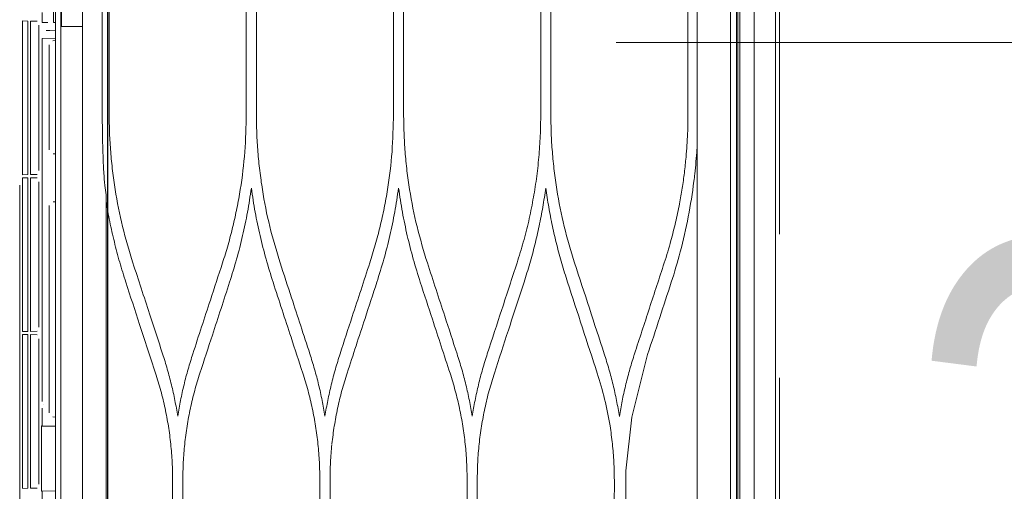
# Model space of a CAD drawing. Header units: inches. Extents: x 0 to 77643, y -44170 to 0.
# Tile 102 of 159: x 71977 to 72003, y -38206 to -38194. Entities that reach past the tile are written whole.
import ezdxf

# ---------------------------------------------------------------- set-up
doc = ezdxf.new("R2010")
doc.units = ezdxf.units.IN
doc.header["$MEASUREMENT"] = 0
doc.linetypes.add('HIDDEN', pattern=[0.375, 0.25, -0.125])
doc.layers.get('0').update_dxf_attribs({"lineweight": 0})
doc.layers.get('Defpoints').update_dxf_attribs({"lineweight": 0})
for name, color, linetype, lineweight in [('p--drzwi', 125, 'Continuous', 0), ('p--klimatyzator', 30, 'Continuous', 15), ('p--opis drzwi', 252, 'Continuous', 0), ('p--podciąg', 61, 'Continuous', 0), ('p--wymiary-1-50', 5, 'Continuous', 0)]:
    doc.layers.add(name, color=color, linetype=linetype, lineweight=lineweight)
doc.styles.add('1-50', font='arial.ttf', dxfattribs={"width": 0.75, "height": 12.5})
doc.styles.add('STYL-1', font='arial.ttf', dxfattribs={"width": 0.75})
doc.dimstyles.new('1-50', dxfattribs={"dimtxt": 12.5, "dimasz": 5, "dimexe": 5, "dimexo": 5, "dimgap": 0.09, "dimtad": 0, "dimdsep": 46, "dimtxsty": '1-50', "dimblk": 'OBLIQUE', "dimcen": 0.09, "dimadec": 0, "dimazin": 0, "dimtfac": 1, "dimtdec": 4, "dimtix": 1, "dimtofl": 0, "dimtmove": 2, "dimatfit": 3, "dimldrblk": 'OBLIQUE', "dimfxl": 5, "dimfxlon": 1, "dimtvp": 0.8, "dimtolj": 1, "dimtzin": 0, "dimarcsym": 0})

# ---------------------------------------------------------------- blocks, each defined once
blk = doc.blocks.new('drzwi-90-100')
blk.add_arc((10.8, 3.225), 84.153, 359.52334, 90.47666)
blk = doc.blocks.new('_OBLIQUE')
at = {"color": 0, "linetype": 'ByBlock', "lineweight": -2}
for p, q in [((-0.5, -0.5), (0.5, 0.5)), ((0, 0), (0, 0))]:
    blk.add_line(p, q, dxfattribs=at)
blk = doc.blocks.new('*D1827')
at = {"layer": 'Defpoints', "color": 0}
for p in [(71526.912, -38105.971), (71997.121, -38105.971), (71588.357, -38366.071)]:
    blk.add_point(p, dxfattribs=at)
at = {"layer": 'p--wymiary-1-50', "color": 0, "linetype": 'Continuous', "lineweight": -2}
for p, q in [((71531.912, -38105.971), (71521.912, -38105.971)), ((71526.912, -38366.071), (71526.912, -38105.971)), ((71531.912, -38366.071), (71521.912, -38366.071))]:
    blk.add_line(p, q, dxfattribs=at)
at = {"layer": 'p--wymiary-1-50', "color": 0, "lineweight": -2, "xscale": 5, "yscale": 5, "zscale": 5}
for p, rotation in [((71526.912, -38105.971), 90), ((71526.912, -38366.071), 270)]:
    blk.add_blockref('_OBLIQUE', p, dxfattribs=dict(at, rotation=rotation))
at = {"layer": 'p--wymiary-1-50', "color": 0, "linetype": 'Continuous', "ltscale": 12, "insert": (71516.702, -38236.021), "char_height": 12.5, "attachment_point": 5, "rotation": 90, "style": '1-50'}
blk.add_mtext('\\A1;260.1', dxfattribs=at)
blk = doc.blocks.new('*D1945')
at = {"layer": 'Defpoints', "color": 0}
for p in [(71979.561, -38144.421), (71997.121, -38144.421), (71997.121, -38244.421)]:
    blk.add_point(p, dxfattribs=at)
at = {"layer": 'p--wymiary-1-50', "color": 0, "linetype": 'Continuous', "lineweight": -2}
for p, q in [((71984.561, -38144.421), (71974.561, -38144.421)), ((71979.561, -38244.421), (71979.561, -38144.421)), ((71984.561, -38244.421), (71974.561, -38244.421))]:
    blk.add_line(p, q, dxfattribs=at)
at = {"layer": 'p--wymiary-1-50', "color": 0, "lineweight": -2, "xscale": 5, "yscale": 5, "zscale": 5}
for p, rotation in [((71979.561, -38144.421), 90), ((71979.561, -38244.421), 270)]:
    blk.add_blockref('_OBLIQUE', p, dxfattribs=dict(at, rotation=rotation))
at = {"layer": 'p--wymiary-1-50', "color": 0, "linetype": 'Continuous', "ltscale": 12, "insert": (71969.351, -38194.421), "char_height": 12.5, "attachment_point": 5, "rotation": 90, "style": '1-50'}
blk.add_mtext('\\A1;100', dxfattribs=at)
blk = doc.blocks.new('A$C66B7A3C4')
at = {"layer": 'p--klimatyzator', "lineweight": 15}
for p, q in [((0.557, 85.44), (0.557, 43.5)), ((0.932, 43.5), (0.932, 85.44)), ((0.987, 1.56), (0.987, 85.44)), ((18.818, 84.4), (18.818, 43.5)), ((1.019, 84.083), (1.019, 2.917)), ((1.18, 3.822), (1.18, 83.178)), ((18.114, 82.346), (18.114, 43.5)), ((18.662, 43.5), (18.662, 82.346)), ((18.684, 82.346), (18.684, 4.654)), ((2.055, 57.477), (2.055, 29.523)), ((2.292, 41.316), (2.292, 45.684)), ((5.876, 45.788), (5.876, 41.212)), ((6.139, 41.212), (6.139, 45.788)), ((9.723, 45.788), (9.723, 41.212)), ((9.988, 41.212), (9.988, 45.788)), ((13.571, 45.788), (13.571, 41.212)), ((13.836, 41.212), (13.836, 45.788)), ((17.419, 45.788), (17.419, 41.212)), ((17.599, 45.788), (17.599, 41.212)), ((18.877, 43.606), (18.877, 44.337)), ((19.167, 43.604), (19.167, 43.864)), ((0.557, 43.5), (0.557, 1.56)), ((0.932, 1.56), (0.932, 43.5)), ((18.114, 43.5), (18.114, 4.654)), ((18.818, 43.607), (18.877, 43.606)), ((18.818, 43.5), (18.818, 2.6)), ((19.167, 43.604), (19.022, 43.604)), ((19.255, 39.739), (19.255, 43.533)), ((19.304, 43.638), (19.472, 43.641)), ((19.472, 43.641), (19.472, 39.631)), ((19.544, 43.642), (19.681, 43.645)), ((19.544, 39.63), (19.544, 43.642)), ((19.681, 43.541), (19.681, 43.645)), ((19.681, 43.541), (19.681, 39.732)), ((18.974, 43.396), (18.818, 43.399)), ((19.07, 43.396), (18.974, 43.396)), ((19.167, 43.186), (18.818, 43.192)), ((18.818, 43.13), (18.892, 43.123)), ((18.987, 43.019), (18.987, 40.276)), ((19.167, 33.71), (19.167, 43.186)), ((18.883, 40.172), (18.818, 40.172)), ((19.472, 39.631), (19.304, 39.634)), ((19.681, 39.628), (19.681, 39.732)), ((19.255, 35.645), (19.255, 39.439)), ((19.304, 39.543), (19.472, 39.546)), ((19.472, 39.546), (19.472, 35.537)), ((19.681, 39.628), (19.544, 39.63)), ((19.544, 39.548), (19.681, 39.55)), ((19.544, 35.536), (19.544, 39.548)), ((19.681, 39.446), (19.681, 39.55)), ((19.681, 39.446), (19.681, 35.637)), ((19.758, 18.191), (19.758, 39.351)), ((17.501, 29.464), (17.501, 39.106)), ((18.818, 38.924), (18.883, 38.924)), ((18.987, 38.82), (18.987, 33.409)), ((2.728, 36.82), (2.727, 36.819)), ((19.472, 35.537), (19.304, 35.54)), ((19.681, 35.533), (19.544, 35.536)), ((19.681, 35.533), (19.681, 35.637)), ((19.255, 31.55), (19.255, 35.344)), ((19.304, 35.449), (19.472, 35.452)), ((19.472, 35.452), (19.472, 31.442)), ((19.544, 35.453), (19.681, 35.455)), ((19.544, 31.441), (19.544, 35.453)), ((19.681, 35.351), (19.681, 35.455)), ((19.681, 35.351), (19.681, 31.543)), ((3.346, 34.932), (3.756, 33.301)), ((19.145, 33.616), (19.145, 33.623)), ((19.167, 33.066), (19.167, 33.529)), ((3.756, 33.301), (3.915, 31.898)), ((18.818, 33.298), (18.892, 33.305)), ((18.818, 33.06), (19.167, 33.066)), ((19.167, 33.066), (19.188, 33.067)), ((19.188, 33.067), (19.188, 31.362)), ((4.215, 31.65), (4.215, 31.644)), ((7.799, 29.651), (7.799, 31.643)), ((8.064, 31.643), (8.064, 29.651)), ((11.647, 29.651), (11.647, 31.643)), ((11.912, 31.643), (11.912, 29.651)), ((15.495, 29.651), (15.495, 31.643)), ((15.76, 31.643), (15.76, 29.651)), ((19.472, 31.442), (19.304, 31.445)), ((19.681, 31.438), (19.544, 31.441)), ((19.681, 31.439), (19.681, 31.543)), ((19.167, 31.363), (18.818, 31.369)), ((19.188, 31.362), (19.167, 31.363)), ((19.167, 24.573), (19.167, 31.363))]:
    blk.add_line(p, q, dxfattribs=at)
for points, knots in [([(0.003, 86.874), (0.003, 86.176), (0.003, 85.478), (0.003, 84.78), (0.003, 84.041), (0.003, 83.301), (0.003, 82.562), (0.003, 81.869), (0.003, 81.176), (0.003, 80.483), (0.003, 79.836), (0.003, 79.189), (0.003, 78.541), (0.003, 77.94), (0.003, 77.339), (0.003, 76.738), (0.003, 76.183), (0.003, 75.627), (0.003, 75.072), (0.003, 74.563), (0.003, 74.054), (0.003, 73.544), (0.003, 73.177), (0.003, 72.809), (0.003, 72.441), (0.003, 72.101), (0.003, 71.762), (0.003, 71.422), (0.003, 71.111), (0.003, 70.8), (0.003, 70.489), (0.003, 70.206), (0.003, 69.923), (0.003, 69.641), (0.003, 69.386), (0.003, 69.132), (0.003, 68.878), (0.003, 68.642), (0.003, 68.406), (0.003, 68.17), (0.003, 67.91), (0.003, 67.651), (0.003, 67.391), (0.003, 67.019), (0.003, 66.648), (0.003, 66.276), (0.003, 65.858), (0.003, 65.44), (0.003, 65.022), (0.003, 64.558), (0.003, 64.094), (0.003, 63.63), (0.003, 63.12), (0.003, 62.61), (0.003, 62.1), (0.003, 61.544), (0.003, 60.987), (0.003, 60.431), (0.003, 59.829), (0.003, 59.226), (0.003, 58.624), (0.003, 57.975), (0.003, 57.326), (0.003, 56.678), (0.003, 56.043), (0.003, 55.407), (0.003, 54.772), (0.003, 54.098), (0.003, 53.424), (0.003, 52.751), (0.003, 52.038), (0.003, 51.325), (0.003, 50.612), (0.003, 49.861), (0.003, 49.109), (0.003, 48.358), (0.003, 47.568), (0.003, 46.777), (0.003, 45.987), (0.003, 45.158), (0.003, 44.329), (0.003, 43.5)], [0, 0, 0, 0, 1, 1, 1, 2, 2, 2, 3, 3, 3, 4, 4, 4, 5, 5, 5, 6, 6, 6, 7, 7, 7, 8, 8, 8, 9, 9, 9, 10, 10, 10, 11, 11, 11, 12, 12, 12, 13, 13, 13, 14, 14, 14, 15, 15, 15, 16, 16, 16, 17, 17, 17, 18, 18, 18, 19, 19, 19, 20, 20, 20, 21, 21, 21, 22, 22, 22, 23, 23, 23, 24, 24, 24, 25, 25, 25, 26, 26, 26, 27, 27, 27, 27]), ([(0.003, 43.5), (0.003, 42.715), (0.003, 41.93), (0.003, 41.145), (0.003, 40.406), (0.003, 39.667), (0.003, 38.927), (0.003, 38.234), (0.003, 37.541), (0.003, 36.848), (0.003, 36.201), (0.003, 35.554), (0.003, 34.907), (0.003, 34.305), (0.003, 33.704), (0.003, 33.103), (0.003, 32.548), (0.003, 31.993), (0.003, 31.437), (0.003, 30.928), (0.003, 30.419), (0.003, 29.91), (0.003, 29.542), (0.003, 29.174), (0.003, 28.806), (0.003, 28.466), (0.003, 28.127), (0.003, 27.787), (0.003, 27.476), (0.003, 27.165), (0.003, 26.854), (0.003, 26.571), (0.003, 26.289), (0.003, 26.006), (0.003, 25.752), (0.003, 25.497), (0.003, 25.243), (0.003, 25.007), (0.003, 24.771), (0.003, 24.535), (0.003, 24.275), (0.003, 24.016), (0.003, 23.756), (0.003, 23.384), (0.003, 23.013), (0.003, 22.641), (0.003, 22.223), (0.003, 21.805), (0.003, 21.388), (0.003, 20.924), (0.003, 20.46), (0.003, 19.996), (0.003, 19.485), (0.003, 18.975), (0.003, 18.465), (0.003, 17.909), (0.003, 17.353), (0.003, 16.796), (0.003, 16.194), (0.003, 15.591), (0.003, 14.989), (0.003, 14.34), (0.003, 13.692), (0.003, 13.043), (0.003, 12.408), (0.003, 11.773), (0.003, 11.137), (0.003, 10.464), (0.003, 9.79), (0.003, 9.116), (0.003, 8.403), (0.003, 7.69), (0.003, 6.978), (0.003, 6.226), (0.003, 5.475), (0.003, 4.723), (0.003, 3.933), (0.003, 3.143), (0.003, 2.352), (0.003, 1.61), (0.003, 0.868), (0.003, 0.126)], [0, 0, 0, 0, 1, 1, 1, 2, 2, 2, 3, 3, 3, 4, 4, 4, 5, 5, 5, 6, 6, 6, 7, 7, 7, 8, 8, 8, 9, 9, 9, 10, 10, 10, 11, 11, 11, 12, 12, 12, 13, 13, 13, 14, 14, 14, 15, 15, 15, 16, 16, 16, 17, 17, 17, 18, 18, 18, 19, 19, 19, 20, 20, 20, 21, 21, 21, 22, 22, 22, 23, 23, 23, 24, 24, 24, 25, 25, 25, 26, 26, 26, 27, 27, 27, 27]), ([(2.292, 41.316), (2.292, 41.213), (2.292, 41.111), (2.293, 41.008), (2.295, 40.905), (2.298, 40.803), (2.302, 40.701), (2.311, 40.496), (2.324, 40.292), (2.342, 40.088), (2.355, 39.952), (2.369, 39.816), (2.386, 39.68), (2.402, 39.544), (2.421, 39.409), (2.443, 39.274), (2.464, 39.14), (2.488, 39.006), (2.513, 38.872)], [0, 0, 0, 0, 1, 1, 1, 2, 2, 2, 3, 3, 3, 4, 4, 4, 5, 5, 5, 6, 6, 6, 6]), ([(5.256, 37.325), (5.351, 37.64), (5.446, 37.954), (5.525, 38.274), (5.604, 38.592), (5.667, 38.915), (5.719, 39.241), (5.745, 39.404), (5.768, 39.568), (5.787, 39.732), (5.807, 39.896), (5.823, 40.06), (5.836, 40.224), (5.85, 40.388), (5.86, 40.553), (5.866, 40.718), (5.872, 40.882), (5.874, 41.047), (5.876, 41.212)], [0, 0, 0, 0, 1, 1, 1, 2, 2, 2, 3, 3, 3, 4, 4, 4, 5, 5, 5, 6, 6, 6, 6]), ([(6.139, 41.212), (6.142, 41.023), (6.144, 40.834), (6.152, 40.646), (6.16, 40.458), (6.173, 40.27), (6.19, 40.083), (6.207, 39.896), (6.228, 39.71), (6.253, 39.524), (6.278, 39.338), (6.308, 39.153), (6.342, 38.969), (6.375, 38.784), (6.413, 38.6), (6.455, 38.417), (6.497, 38.234), (6.543, 38.051), (6.595, 37.87), (6.646, 37.687), (6.703, 37.506), (6.759, 37.326)], [0, 0, 0, 0, 1, 1, 1, 2, 2, 2, 3, 3, 3, 4, 4, 4, 5, 5, 5, 6, 6, 6, 7, 7, 7, 7]), ([(9.103, 37.326), (9.198, 37.64), (9.293, 37.954), (9.372, 38.273), (9.452, 38.593), (9.515, 38.917), (9.567, 39.243), (9.592, 39.406), (9.615, 39.569), (9.635, 39.733), (9.654, 39.896), (9.671, 40.06), (9.684, 40.225), (9.697, 40.389), (9.707, 40.553), (9.713, 40.718), (9.719, 40.882), (9.721, 41.047), (9.723, 41.212)], [0, 0, 0, 0, 1, 1, 1, 2, 2, 2, 3, 3, 3, 4, 4, 4, 5, 5, 5, 6, 6, 6, 6]), ([(9.988, 41.212), (9.995, 40.883), (10.003, 40.554), (10.027, 40.226), (10.051, 39.897), (10.092, 39.569), (10.144, 39.244), (10.17, 39.081), (10.199, 38.919), (10.231, 38.758), (10.264, 38.596), (10.299, 38.436), (10.338, 38.276), (10.376, 38.116), (10.418, 37.957), (10.463, 37.799), (10.509, 37.64), (10.558, 37.483), (10.608, 37.326)], [0, 0, 0, 0, 1, 1, 1, 2, 2, 2, 3, 3, 3, 4, 4, 4, 5, 5, 5, 6, 6, 6, 6]), ([(12.951, 37.326), (13.046, 37.641), (13.141, 37.956), (13.22, 38.275), (13.3, 38.595), (13.363, 38.919), (13.415, 39.244), (13.44, 39.407), (13.463, 39.571), (13.483, 39.734), (13.502, 39.898), (13.518, 40.062), (13.532, 40.226), (13.545, 40.39), (13.555, 40.554), (13.561, 40.718), (13.567, 40.883), (13.569, 41.047), (13.571, 41.212)], [0, 0, 0, 0, 1, 1, 1, 2, 2, 2, 3, 3, 3, 4, 4, 4, 5, 5, 5, 6, 6, 6, 6]), ([(13.836, 41.212), (13.844, 40.883), (13.851, 40.554), (13.875, 40.226), (13.899, 39.898), (13.94, 39.571), (13.992, 39.246), (14.018, 39.083), (14.047, 38.92), (14.08, 38.758), (14.112, 38.597), (14.147, 38.436), (14.186, 38.276), (14.225, 38.116), (14.266, 37.957), (14.311, 37.798), (14.357, 37.64), (14.406, 37.483), (14.456, 37.326)], [0, 0, 0, 0, 1, 1, 1, 2, 2, 2, 3, 3, 3, 4, 4, 4, 5, 5, 5, 6, 6, 6, 6]), ([(16.799, 37.326), (16.894, 37.641), (16.989, 37.955), (17.068, 38.274), (17.147, 38.594), (17.211, 38.918), (17.262, 39.243), (17.288, 39.406), (17.311, 39.569), (17.331, 39.733), (17.35, 39.897), (17.366, 40.061), (17.379, 40.225), (17.393, 40.389), (17.403, 40.553), (17.409, 40.718), (17.415, 40.882), (17.417, 41.047), (17.419, 41.212)], [0, 0, 0, 0, 1, 1, 1, 2, 2, 2, 3, 3, 3, 4, 4, 4, 5, 5, 5, 6, 6, 6, 6]), ([(17.599, 41.212), (17.599, 41.187), (17.599, 41.163), (17.599, 41.138), (17.599, 41.04), (17.598, 40.942), (17.597, 40.844), (17.596, 40.772), (17.595, 40.701), (17.594, 40.63)], [0, 0, 0, 0, 1, 1, 1, 2, 2, 2, 3, 3, 3, 3]), ([(17.594, 40.63), (17.593, 40.577), (17.592, 40.525), (17.59, 40.473), (17.587, 40.355), (17.584, 40.238), (17.58, 40.121), (17.575, 40.006), (17.571, 39.891), (17.565, 39.776)], [0, 0, 0, 0, 1, 1, 1, 2, 2, 2, 3, 3, 3, 3]), ([(2.136, 39.458), (2.128, 39.522), (2.121, 39.585), (2.114, 39.649), (2.09, 39.863), (2.071, 40.079), (2.057, 40.295)], [0, 0, 0, 0, 1, 1, 1, 2, 2, 2, 2]), ([(17.565, 39.776), (17.563, 39.741), (17.562, 39.707), (17.559, 39.672), (17.553, 39.564), (17.545, 39.456), (17.532, 39.35)], [0, 0, 0, 0, 1, 1, 1, 2, 2, 2, 2]), ([(6.007, 39.279), (5.983, 39.113), (5.958, 38.947), (5.93, 38.782), (5.901, 38.616), (5.869, 38.451), (5.834, 38.287), (5.799, 38.122), (5.761, 37.958), (5.72, 37.795), (5.679, 37.631), (5.636, 37.468), (5.589, 37.306), (5.541, 37.143), (5.49, 36.981), (5.439, 36.82)], [0, 0, 0, 0, 1, 1, 1, 2, 2, 2, 3, 3, 3, 4, 4, 4, 5, 5, 5, 5]), ([(6.576, 36.82), (6.525, 36.981), (6.474, 37.143), (6.426, 37.306), (6.379, 37.469), (6.335, 37.632), (6.294, 37.796), (6.254, 37.959), (6.216, 38.123), (6.181, 38.288), (6.146, 38.452), (6.114, 38.617), (6.085, 38.782), (6.057, 38.947), (6.032, 39.113), (6.007, 39.279)], [0, 0, 0, 0, 1, 1, 1, 2, 2, 2, 3, 3, 3, 4, 4, 4, 5, 5, 5, 5]), ([(9.855, 39.275), (9.824, 39.067), (9.792, 38.859), (9.755, 38.652), (9.718, 38.446), (9.674, 38.24), (9.627, 38.036), (9.579, 37.831), (9.528, 37.627), (9.471, 37.425), (9.413, 37.222), (9.35, 37.021), (9.287, 36.819)], [0, 0, 0, 0, 1, 1, 1, 2, 2, 2, 3, 3, 3, 4, 4, 4, 4]), ([(10.423, 36.819), (10.36, 37.021), (10.297, 37.224), (10.239, 37.427), (10.182, 37.63), (10.131, 37.834), (10.083, 38.039), (10.036, 38.244), (9.993, 38.449), (9.955, 38.655), (9.918, 38.861), (9.887, 39.068), (9.855, 39.275)], [0, 0, 0, 0, 1, 1, 1, 2, 2, 2, 3, 3, 3, 4, 4, 4, 4]), ([(13.703, 39.273), (13.672, 39.066), (13.641, 38.858), (13.603, 38.652), (13.566, 38.446), (13.522, 38.241), (13.475, 38.037), (13.428, 37.832), (13.376, 37.628), (13.319, 37.426), (13.262, 37.222), (13.199, 37.021), (13.136, 36.819)], [0, 0, 0, 0, 1, 1, 1, 2, 2, 2, 3, 3, 3, 4, 4, 4, 4]), ([(14.271, 36.819), (14.208, 37.021), (14.145, 37.222), (14.087, 37.426), (14.03, 37.628), (13.979, 37.832), (13.931, 38.037), (13.884, 38.241), (13.841, 38.446), (13.803, 38.652), (13.766, 38.858), (13.735, 39.066), (13.703, 39.273)], [0, 0, 0, 0, 1, 1, 1, 2, 2, 2, 3, 3, 3, 4, 4, 4, 4]), ([(2.513, 38.872), (2.545, 38.709), (2.578, 38.546), (2.616, 38.385), (2.653, 38.224), (2.695, 38.065), (2.737, 37.906)], [0, 0, 0, 0, 1, 1, 1, 2, 2, 2, 2]), ([(17.501, 38.942), (17.47, 38.763), (17.439, 38.584), (17.403, 38.405), (17.368, 38.227), (17.327, 38.049), (17.284, 37.873), (17.241, 37.695), (17.195, 37.519), (17.144, 37.344), (17.094, 37.168), (17.039, 36.994), (16.984, 36.819)], [0, 0, 0, 0, 1, 1, 1, 2, 2, 2, 3, 3, 3, 4, 4, 4, 4]), ([(2.737, 37.906), (2.764, 37.808), (2.792, 37.711), (2.821, 37.614), (2.85, 37.518), (2.881, 37.422), (2.911, 37.326)], [0, 0, 0, 0, 1, 1, 1, 2, 2, 2, 2]), ([(2.911, 37.326), (3.041, 36.93), (3.17, 36.534), (3.3, 36.139), (3.429, 35.743), (3.558, 35.348), (3.688, 34.953)], [0, 0, 0, 0, 1, 1, 1, 2, 2, 2, 2]), ([(6.759, 37.326), (6.892, 36.919), (7.025, 36.512), (7.158, 36.106), (7.284, 35.722), (7.41, 35.338), (7.536, 34.953)], [0, 0, 0, 0, 1, 1, 1, 2, 2, 2, 2]), ([(8.327, 34.953), (8.434, 35.28), (8.541, 35.607), (8.648, 35.935), (8.724, 36.166), (8.8, 36.398), (8.876, 36.63), (8.951, 36.862), (9.027, 37.094), (9.103, 37.326)], [0, 0, 0, 0, 1, 1, 1, 2, 2, 2, 3, 3, 3, 3]), ([(10.608, 37.326), (10.684, 37.092), (10.761, 36.858), (10.837, 36.624), (10.914, 36.391), (10.99, 36.157), (11.067, 35.923), (11.173, 35.6), (11.278, 35.277), (11.384, 34.953)], [0, 0, 0, 0, 1, 1, 1, 2, 2, 2, 3, 3, 3, 3]), ([(12.175, 34.953), (12.254, 35.197), (12.334, 35.44), (12.414, 35.684), (12.493, 35.927), (12.573, 36.171), (12.653, 36.415), (12.752, 36.718), (12.851, 37.022), (12.951, 37.326)], [0, 0, 0, 0, 1, 1, 1, 2, 2, 2, 3, 3, 3, 3]), ([(14.456, 37.326), (14.562, 37.002), (14.668, 36.678), (14.774, 36.354), (14.85, 36.12), (14.927, 35.887), (15.003, 35.654), (15.08, 35.42), (15.156, 35.187), (15.232, 34.953)], [0, 0, 0, 0, 1, 1, 1, 2, 2, 2, 3, 3, 3, 3]), ([(16.022, 34.953), (16.136, 35.302), (16.25, 35.65), (16.364, 35.998), (16.437, 36.219), (16.509, 36.44), (16.581, 36.662), (16.654, 36.883), (16.726, 37.104), (16.799, 37.326)], [0, 0, 0, 0, 1, 1, 1, 2, 2, 2, 3, 3, 3, 3]), ([(3.346, 34.932), (3.24, 35.254), (3.134, 35.577), (3.028, 35.9), (2.928, 36.207), (2.828, 36.513), (2.727, 36.819)], [0, 0, 0, 0, 1, 1, 1, 2, 2, 2, 2]), ([(7.352, 34.447), (7.23, 34.821), (7.107, 35.195), (6.985, 35.569), (6.849, 35.986), (6.712, 36.403), (6.576, 36.82)], [0, 0, 0, 0, 1, 1, 1, 2, 2, 2, 2]), ([(9.287, 36.819), (9.182, 36.497), (9.077, 36.175), (8.971, 35.853), (8.894, 35.619), (8.818, 35.385), (8.741, 35.15), (8.664, 34.916), (8.588, 34.681), (8.511, 34.447)], [0, 0, 0, 0, 1, 1, 1, 2, 2, 2, 3, 3, 3, 3]), ([(11.2, 34.447), (11.122, 34.685), (11.044, 34.923), (10.966, 35.162), (10.888, 35.4), (10.81, 35.638), (10.732, 35.876), (10.629, 36.191), (10.526, 36.505), (10.423, 36.819)], [0, 0, 0, 0, 1, 1, 1, 2, 2, 2, 3, 3, 3, 3]), ([(13.136, 36.819), (13.057, 36.58), (12.979, 36.34), (12.9, 36.1), (12.822, 35.861), (12.743, 35.621), (12.665, 35.382), (12.563, 35.07), (12.461, 34.759), (12.359, 34.447)], [0, 0, 0, 0, 1, 1, 1, 2, 2, 2, 3, 3, 3, 3]), ([(15.047, 34.447), (14.939, 34.779), (14.83, 35.11), (14.722, 35.442), (14.647, 35.671), (14.572, 35.901), (14.496, 36.131), (14.421, 36.36), (14.346, 36.59), (14.271, 36.819)], [0, 0, 0, 0, 1, 1, 1, 2, 2, 2, 3, 3, 3, 3]), ([(16.984, 36.819), (16.864, 36.453), (16.744, 36.087), (16.624, 35.721), (16.555, 35.509), (16.485, 35.296), (16.416, 35.084), (16.346, 34.872), (16.277, 34.659), (16.207, 34.447)], [0, 0, 0, 0, 1, 1, 1, 2, 2, 2, 3, 3, 3, 3]), ([(3.703, 34.905), (3.744, 34.774), (3.785, 34.642), (3.822, 34.51), (3.859, 34.379), (3.893, 34.247), (3.925, 34.114), (3.956, 33.982), (3.986, 33.85), (4.012, 33.717), (4.038, 33.584), (4.061, 33.451), (4.083, 33.318)], [0, 0, 0, 0, 1, 1, 1, 2, 2, 2, 3, 3, 3, 4, 4, 4, 4]), ([(4.083, 33.318), (4.107, 33.456), (4.131, 33.595), (4.158, 33.732), (4.185, 33.87), (4.216, 34.007), (4.249, 34.143), (4.282, 34.28), (4.317, 34.415), (4.356, 34.55), (4.395, 34.685), (4.437, 34.819), (4.48, 34.953)], [0, 0, 0, 0, 1, 1, 1, 2, 2, 2, 3, 3, 3, 4, 4, 4, 4]), ([(7.536, 34.953), (7.578, 34.819), (7.62, 34.685), (7.659, 34.55), (7.698, 34.416), (7.733, 34.28), (7.766, 34.144), (7.799, 34.008), (7.83, 33.871), (7.857, 33.734), (7.884, 33.597), (7.908, 33.459), (7.931, 33.321)], [0, 0, 0, 0, 1, 1, 1, 2, 2, 2, 3, 3, 3, 4, 4, 4, 4]), ([(7.931, 33.321), (7.955, 33.458), (7.978, 33.595), (8.005, 33.732), (8.033, 33.869), (8.063, 34.006), (8.096, 34.141), (8.129, 34.278), (8.164, 34.414), (8.203, 34.548), (8.242, 34.684), (8.285, 34.819), (8.327, 34.953)], [0, 0, 0, 0, 1, 1, 1, 2, 2, 2, 3, 3, 3, 4, 4, 4, 4]), ([(11.384, 34.953), (11.426, 34.819), (11.469, 34.685), (11.507, 34.55), (11.546, 34.416), (11.581, 34.28), (11.614, 34.144), (11.647, 34.009), (11.678, 33.872), (11.705, 33.735), (11.732, 33.598), (11.756, 33.461), (11.779, 33.323)], [0, 0, 0, 0, 1, 1, 1, 2, 2, 2, 3, 3, 3, 4, 4, 4, 4]), ([(11.779, 33.323), (11.803, 33.461), (11.826, 33.598), (11.854, 33.735), (11.881, 33.872), (11.911, 34.008), (11.944, 34.144), (11.977, 34.28), (12.012, 34.415), (12.051, 34.55), (12.09, 34.685), (12.132, 34.819), (12.175, 34.953)], [0, 0, 0, 0, 1, 1, 1, 2, 2, 2, 3, 3, 3, 4, 4, 4, 4]), ([(15.232, 34.953), (15.275, 34.819), (15.317, 34.685), (15.356, 34.55), (15.394, 34.416), (15.43, 34.28), (15.463, 34.144), (15.495, 34.009), (15.526, 33.873), (15.553, 33.736), (15.58, 33.599), (15.604, 33.462), (15.627, 33.324)], [0, 0, 0, 0, 1, 1, 1, 2, 2, 2, 3, 3, 3, 4, 4, 4, 4]), ([(15.627, 33.324), (15.651, 33.462), (15.674, 33.599), (15.701, 33.735), (15.729, 33.872), (15.759, 34.008), (15.792, 34.144), (15.825, 34.28), (15.86, 34.415), (15.899, 34.55), (15.938, 34.685), (15.98, 34.819), (16.022, 34.953)], [0, 0, 0, 0, 1, 1, 1, 2, 2, 2, 3, 3, 3, 4, 4, 4, 4]), ([(4.662, 34.447), (4.594, 34.222), (4.526, 33.996), (4.469, 33.767), (4.412, 33.537), (4.366, 33.304), (4.329, 33.069), (4.304, 32.913), (4.283, 32.755), (4.266, 32.598), (4.249, 32.441), (4.236, 32.283), (4.228, 32.125), (4.22, 31.967), (4.218, 31.809), (4.215, 31.65)], [0, 0, 0, 0, 1, 1, 1, 2, 2, 2, 3, 3, 3, 4, 4, 4, 5, 5, 5, 5]), ([(7.799, 31.643), (7.797, 31.803), (7.794, 31.963), (7.787, 32.122), (7.779, 32.28), (7.766, 32.438), (7.749, 32.596), (7.733, 32.753), (7.712, 32.909), (7.687, 33.065), (7.662, 33.221), (7.633, 33.376), (7.6, 33.53), (7.567, 33.685), (7.53, 33.839), (7.489, 33.991), (7.446, 34.144), (7.399, 34.296), (7.352, 34.447)], [0, 0, 0, 0, 1, 1, 1, 2, 2, 2, 3, 3, 3, 4, 4, 4, 5, 5, 5, 6, 6, 6, 6]), ([(8.511, 34.447), (8.463, 34.295), (8.416, 34.142), (8.374, 33.989), (8.332, 33.836), (8.295, 33.682), (8.262, 33.527), (8.229, 33.372), (8.2, 33.217), (8.175, 33.061), (8.15, 32.905), (8.13, 32.749), (8.113, 32.592), (8.097, 32.435), (8.084, 32.277), (8.076, 32.119), (8.068, 31.961), (8.066, 31.802), (8.064, 31.643)], [0, 0, 0, 0, 1, 1, 1, 2, 2, 2, 3, 3, 3, 4, 4, 4, 5, 5, 5, 6, 6, 6, 6]), ([(11.596, 32.602), (11.58, 32.757), (11.559, 32.911), (11.535, 33.064), (11.51, 33.22), (11.481, 33.375), (11.448, 33.529), (11.415, 33.684), (11.378, 33.838), (11.336, 33.99), (11.294, 34.143), (11.247, 34.295), (11.2, 34.447)], [0, 0, 0, 0, 1, 1, 1, 2, 2, 2, 3, 3, 3, 4, 4, 4, 4]), ([(12.359, 34.447), (12.312, 34.295), (12.265, 34.143), (12.222, 33.989), (12.181, 33.837), (12.144, 33.683), (12.111, 33.528), (12.078, 33.373), (12.049, 33.218), (12.024, 33.062), (11.999, 32.907), (11.978, 32.75), (11.962, 32.593), (11.945, 32.436), (11.932, 32.278), (11.924, 32.12), (11.917, 31.962), (11.914, 31.802), (11.912, 31.643)], [0, 0, 0, 0, 1, 1, 1, 2, 2, 2, 3, 3, 3, 4, 4, 4, 5, 5, 5, 6, 6, 6, 6]), ([(15.495, 31.643), (15.492, 31.803), (15.49, 31.962), (15.482, 32.121), (15.474, 32.279), (15.462, 32.437), (15.445, 32.594), (15.428, 32.751), (15.408, 32.907), (15.383, 33.063), (15.358, 33.219), (15.329, 33.374), (15.296, 33.528), (15.263, 33.683), (15.226, 33.837), (15.184, 33.99), (15.142, 34.143), (15.095, 34.295), (15.047, 34.447)], [0, 0, 0, 0, 1, 1, 1, 2, 2, 2, 3, 3, 3, 4, 4, 4, 5, 5, 5, 6, 6, 6, 6]), ([(16.207, 34.447), (16.16, 34.295), (16.113, 34.143), (16.071, 33.989), (16.029, 33.837), (15.992, 33.683), (15.959, 33.528), (15.926, 33.373), (15.897, 33.218), (15.872, 33.062), (15.847, 32.907), (15.826, 32.75), (15.81, 32.593), (15.793, 32.436), (15.78, 32.278), (15.773, 32.12), (15.765, 31.961), (15.763, 31.802), (15.76, 31.643)], [0, 0, 0, 0, 1, 1, 1, 2, 2, 2, 3, 3, 3, 4, 4, 4, 5, 5, 5, 6, 6, 6, 6]), ([(11.647, 31.643), (11.644, 31.803), (11.642, 31.962), (11.634, 32.121), (11.627, 32.274), (11.615, 32.428), (11.599, 32.58)], [0, 0, 0, 0, 1, 1, 1, 2, 2, 2, 2]), ([(3.915, 31.898), (3.916, 31.553), (3.916, 31.207), (3.916, 30.862), (3.916, 30.639), (3.916, 30.415), (3.916, 30.192), (3.916, 29.969), (3.916, 29.746), (3.916, 29.523), (3.916, 29.467), (3.916, 29.411), (3.916, 29.355), (3.916, 29.244), (3.916, 29.132), (3.916, 29.021), (3.916, 28.909), (3.916, 28.797), (3.916, 28.686), (3.916, 28.463), (3.916, 28.239), (3.916, 28.016), (3.916, 27.793), (3.916, 27.57), (3.916, 27.347), (3.916, 27.169), (3.916, 26.991), (3.915, 26.813)], [0, 0, 0, 0, 1, 1, 1, 2, 2, 2, 3, 3, 3, 4, 4, 4, 5, 5, 5, 6, 6, 6, 7, 7, 7, 8, 8, 8, 9, 9, 9, 9])]:
    blk.add_open_spline(points, degree=3, knots=knots, dxfattribs=at)
for points in [[(18.114, 43.5), (18.253, 43.5), (18.436, 43.5), (18.662, 43.5)], [(2.136, 39.458), (2.215, 38.837), (2.335, 38.221), (2.493, 37.614)], [(17.501, 39.106), (17.512, 39.187), (17.523, 39.268), (17.532, 39.35)], [(2.728, 36.82), (2.642, 37.082), (2.564, 37.347), (2.493, 37.614)], [(4.48, 34.953), (4.738, 35.744), (4.997, 36.535), (5.256, 37.325)], [(2.728, 36.819), (2.728, 36.819), (2.728, 36.819), (2.728, 36.82)], [(5.439, 36.82), (5.18, 36.029), (4.921, 35.238), (4.662, 34.447)], [(3.28, 35.133), (3.28, 35.133), (3.28, 35.133), (3.28, 35.133)], [(3.688, 34.953), (3.693, 34.937), (3.698, 34.921), (3.703, 34.905)], [(4.215, 31.644), (4.217, 30.979), (4.22, 30.315), (4.222, 29.651)]]:
    blk.add_open_spline(points, degree=3, dxfattribs=at)

msp = doc.modelspace()

# ---------------------------------------------------------------- linework, layer by layer
at = {"layer": 'p--opis drzwi', "lineweight": 0}
msp.add_line((71992.85438, -38194.42054), (72022.85438, -38194.42054), dxfattribs=at)
at = {"layer": 'p--podciąg', "linetype": 'HIDDEN', "ltscale": 30}
msp.add_line((71997.12132, -38244.42054), (71997.12132, -38144.42054), dxfattribs=at)

# ---------------------------------------------------------------- block references
at = {"layer": 'p--drzwi', "xscale": -1, "rotation": 89.99999999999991}
msp.add_blockref('drzwi-90-100', (72005.07132, -38144.42054), dxfattribs=at)
at = {"layer": 'p--klimatyzator', "color": 2, "linetype": 'Continuous', "lineweight": 60, "xscale": -1}
msp.add_blockref('A$C66B7A3C4', (71997.01851, -38237.49817), dxfattribs=at)

# ---------------------------------------------------------------- texts
at = {"layer": 'p--opis drzwi', "lineweight": 0, "insert": (72022.23257, -38178.80247), "char_height": 12.5, "width": 17.2394955, "attachment_point": 3, "style": 'STYL-1'}
msp.add_mtext('90\\P200', dxfattribs=at)

# ---------------------------------------------------------------- dimensions: what is measured, and where the dimension line sits
at = {"layer": 'p--wymiary-1-50', "linetype": 'Continuous'}
for base, p1, p2, picture, middle in [((71526.9125, -38105.97054), (71588.35692, -38366.07054), (71997.12132, -38105.97054), '*D1827', (71516.7025, -38236.02054)), ((71979.56115, -38144.42054), (71997.12132, -38244.42054), (71997.12132, -38144.42054), '*D1945', (71969.35115, -38194.42054))]:
    dim = msp.add_linear_dim(base=base, p1=p1, p2=p2, angle=90, dimstyle='1-50', dxfattribs=at)
    dim.commit()
    dim.dimension.update_dxf_attribs({"geometry": picture, "text_midpoint": middle})

doc.saveas('drawing.dxf')
